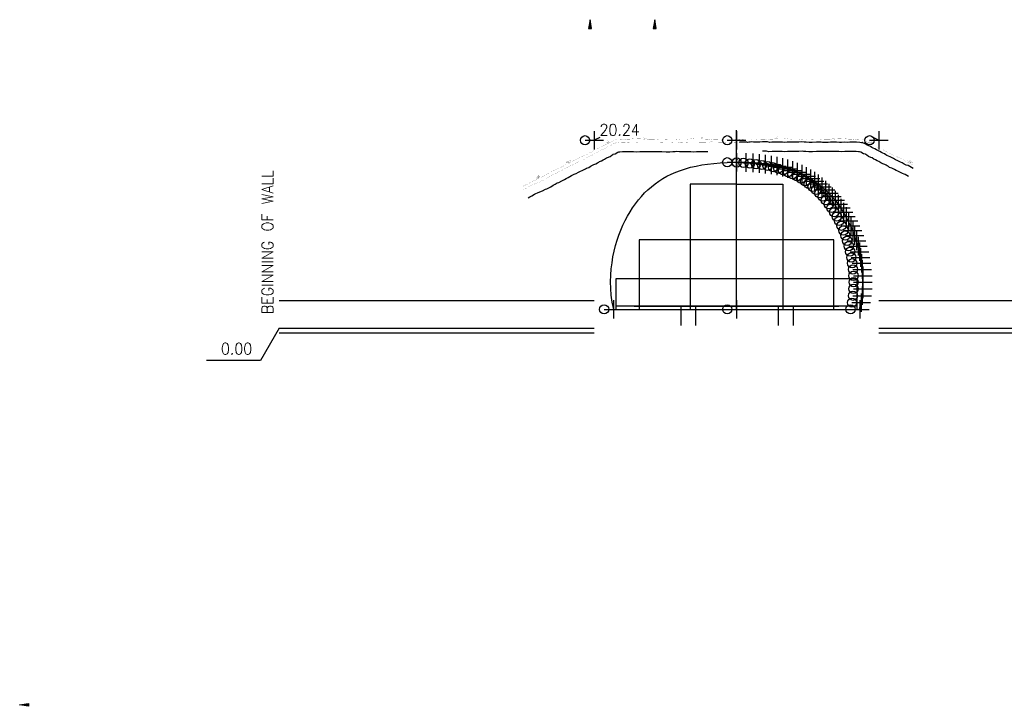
# Model space of a CAD drawing. Extents: x -17 to 1164, y -10 to 483.
# Tile 6 of 12: x 12 to 118, y 124 to 198. Entities that reach past the tile are written whole.
import ezdxf

# ---------------------------------------------------------------- set-up
doc = ezdxf.new("R2010")
doc.units = 0
doc.header["$MEASUREMENT"] = 0
for name, color, linetype in [('27', 7, 'CONTINUOUS'), ('ARC-CENT', 1, 'CONTINUOUS'), ('ARC-CONST', 1, 'CONTINUOUS'), ('ARC-GRD', 1, 'CONTINUOUS'), ('ARC-PTS', 1, 'CONTINUOUS'), ('ARC-SOIL', 1, 'CONTINUOUS'), ('DWG-LINES', 7, 'CONTINUOUS'), ('FILENAME', 1, 'CONTINUOUS'), ('FOOTING', 7, 'CONTINUOUS'), ('POINTS', 1, 'CONTINUOUS'), ('TRASH', 1, 'CONTINUOUS'), ('TUBES', 1, 'CONTINUOUS'), ('WELDS', 1, 'CONTINUOUS')]:
    doc.layers.add(name, color=color, linetype=linetype)
doc.styles.add('TXT_SHX', font='txt.shx')

# ---------------------------------------------------------------- blocks, each defined once
blk = doc.blocks.new('2FL')
at = {"layer": '27', "color": 6, "linetype": 'CONTINUOUS'}
for p, q in [((-0.8, 0.4), (-0.5, 0.7)), ((-0.8, 0), (-0.6, 0.2)), ((-0.8, -0.2), (-0.6, 0)), ((-0.7, 0.6), (-0.4, 0.9)), ((-0.6, 0.2), (-0.4, 0.4)), ((-0.6, 0), (-0.4, 0.2)), ((-0.6, 0), (-0.6, 0)), ((-0.5, 1.3), (-0.1, 1.6)), ((-0.5, 0.7), (-0.2, 1)), ((-0.4, 0.9), (0.3, 1.7)), ((-0.3, 3.2), (-0.2, 3.2)), ((-0.3, 3), (-0.1, 3.2)), ((-0.3, 2.6), (-0.1, 2.8)), ((-0.3, 2.5), (-0.1, 2.6)), ((-0.3, 2.1), (-0.2, 2.2)), ((-0.3, 1.9), (-0.1, 2.1)), ((-0.3, 1.6), (-0.1, 1.8)), ((-0.2, 2.2), (-0.1, 2.3)), ((0.1, 3.1), (0.3, 3.2)), ((0.1, 2.9), (0.3, 3.1)), ((0.1, 2.5), (0.3, 2.7)), ((0.1, 2.4), (0.3, 2.6)), ((0.1, 2), (0.3, 2.2)), ((0.1, 1.8), (0.3, 2)), ((-0.8, -0.5), (-0.6, -0.3)), ((-0.7, -0.6), (-0.6, -0.5)), ((-0.6, -0.3), (-0.4, -0.1)), ((-0.6, -0.5), (-0.4, -0.3)), ((-0.6, -0.9), (-0.5, -0.7)), ((-0.6, -1), (-0.4, -0.9)), ((-0.5, -0.7), (-0.3, -0.6)), ((-0.5, -1.2), (-0.3, -1.1)), ((-0.4, -0.9), (-0.3, -0.7)), ((-0.4, -1.3), (-0.3, -1.2)), ((-0.3, -1.1), (-0.2, -1)), ((-0.3, -1.2), (-0.1, -1.1)), ((-0.3, -1.6), (-0.1, -1.4)), ((-0.3, -1.8), (-0.1, -1.6)), ((-0.3, -2.1), (-0.1, -2)), ((-0.3, -2.3), (-0.1, -2.1)), ((-0.3, -2.7), (-0.1, -2.5)), ((-0.3, -2.8), (-0.1, -2.7)), ((-0.3, -3.2), (-0.1, -3)), ((-0.2, -3.2), (-0.1, -3.2)), ((-0.1, -1.4), (0, -1.3)), ((0, -1.5), (0.1, -1.4)), ((0.1, -1.7), (0.3, -1.5)), ((0.1, -1.9), (0.3, -1.7)), ((0.1, -2.2), (0.3, -2)), ((0.1, -2.4), (0.3, -2.2)), ((0.1, -2.8), (0.3, -2.6)), ((0.1, -2.9), (0.3, -2.8)), ((0.2, -3.2), (0.3, -3.1))]:
    blk.add_line(p, q, dxfattribs=at)
at = {"layer": 'DWG-LINES', "color": 1, "linetype": 'CONTINUOUS', "const_width": 0.00984}
blk.add_lwpolyline([(-0.1, -1.4), (-0.1, -3.2), (-0.3, -3.2), (-0.3, -1.5, -0.342997), (-0.3, 1.5), (-0.3, 3.2), (-0.1, 3.2), (-0.1, 1.4)], format="xyb", dxfattribs=at)
blk.add_lwpolyline([(0.1, -3.2), (0.1, -1.6, -0.454859), (0.1, 1.6), (0.1, 3.2), (0.3, 3.2), (0.3, 1.6, 0.480384), (0.3, -1.6), (0.3, -3.2)], format="xyb", close=True, dxfattribs=at)
at = {"layer": 'FOOTING', "color": 253, "linetype": 'CONTINUOUS'}
for p, q in [((-0.1, 3.2), (-0.9, 4)), ((0.1, 3.2), (0.9, 4)), ((-0.9, -4), (-0.1, -3.2)), ((0.9, -4), (0.1, -3.2))]:
    blk.add_line(p, q, dxfattribs=at)
blk = doc.blocks.new('2FL0')
at = {"layer": '27', "color": 6, "linetype": 'CONTINUOUS'}
for p, q in [((-0.8, 0.4), (-0.5, 0.7)), ((-0.8, 0), (-0.6, 0.2)), ((-0.8, -0.2), (-0.6, 0)), ((-0.7, 0.6), (-0.4, 0.9)), ((-0.6, 0.2), (-0.4, 0.4)), ((-0.6, 0), (-0.4, 0.2)), ((-0.6, 0), (-0.6, 0)), ((-0.5, 1.3), (-0.1, 1.6)), ((-0.5, 0.7), (-0.2, 1)), ((-0.4, 0.9), (0.3, 1.7)), ((-0.3, 3.2), (-0.2, 3.2)), ((-0.3, 3), (-0.1, 3.2)), ((-0.3, 2.6), (-0.1, 2.8)), ((-0.3, 2.5), (-0.1, 2.6)), ((-0.3, 2.1), (-0.2, 2.2)), ((-0.3, 1.9), (-0.1, 2.1)), ((-0.3, 1.6), (-0.1, 1.8)), ((-0.2, 2.2), (-0.1, 2.3)), ((0.1, 3.1), (0.3, 3.2)), ((0.1, 2.9), (0.3, 3.1)), ((0.1, 2.5), (0.3, 2.7)), ((0.1, 2.4), (0.3, 2.6)), ((0.1, 2), (0.3, 2.2)), ((0.1, 1.8), (0.3, 2)), ((-0.8, -0.5), (-0.6, -0.3)), ((-0.7, -0.6), (-0.6, -0.5)), ((-0.6, -0.3), (-0.4, -0.1)), ((-0.6, -0.5), (-0.4, -0.3)), ((-0.6, -0.9), (-0.5, -0.7)), ((-0.6, -1), (-0.4, -0.9)), ((-0.5, -0.7), (-0.3, -0.6)), ((-0.5, -1.2), (-0.3, -1.1)), ((-0.4, -0.9), (-0.3, -0.7)), ((-0.4, -1.3), (-0.3, -1.2)), ((-0.3, -1.1), (-0.2, -1)), ((-0.3, -1.2), (-0.1, -1.1)), ((-0.3, -1.6), (-0.1, -1.4)), ((-0.3, -1.8), (-0.1, -1.6)), ((-0.3, -2.1), (-0.1, -2)), ((-0.3, -2.3), (-0.1, -2.1)), ((-0.3, -2.7), (-0.1, -2.5)), ((-0.3, -2.8), (-0.1, -2.7)), ((-0.3, -3.2), (-0.1, -3)), ((-0.2, -3.2), (-0.1, -3.2)), ((-0.1, -1.4), (0, -1.3)), ((0, -1.5), (0.1, -1.4)), ((0.1, -1.7), (0.3, -1.5)), ((0.1, -1.9), (0.3, -1.7)), ((0.1, -2.2), (0.3, -2)), ((0.1, -2.4), (0.3, -2.2)), ((0.1, -2.8), (0.3, -2.6)), ((0.1, -2.9), (0.3, -2.8)), ((0.2, -3.2), (0.3, -3.1))]:
    blk.add_line(p, q, dxfattribs=at)
at = {"layer": 'DWG-LINES', "color": 1, "linetype": 'CONTINUOUS', "const_width": 0.00984}
blk.add_lwpolyline([(-0.1, -1.4), (-0.1, -3.2), (-0.3, -3.2), (-0.3, -1.5, -0.342997), (-0.3, 1.5), (-0.3, 3.2), (-0.1, 3.2), (-0.1, 1.4)], format="xyb", dxfattribs=at)
blk.add_lwpolyline([(0.1, -3.2), (0.1, -1.6, -0.454859), (0.1, 1.6), (0.1, 3.2), (0.3, 3.2), (0.3, 1.6, 0.480384), (0.3, -1.6), (0.3, -3.2)], format="xyb", close=True, dxfattribs=at)
at = {"layer": 'FOOTING', "color": 253, "linetype": 'CONTINUOUS'}
for p, q in [((-0.1, 3.2), (-0.9, 4)), ((0.1, 3.2), (0.9, 4)), ((-0.9, -4), (-0.1, -3.2)), ((0.9, -4), (0.1, -3.2))]:
    blk.add_line(p, q, dxfattribs=at)

msp = doc.modelspace()

# ---------------------------------------------------------------- hatches: boundary and pattern name
at = {"layer": 'WELDS', "linetype": 'CONTINUOUS'}
for points in [[(73.57, 197.33), (73.88, 197.33), (73.73, 198.27)], [(80.54, 197.33), (80.85, 197.33), (80.7, 198.27)], [(13.19, 124.62), (13.19, 124.31), (12.25, 124.47)]]:
    msp.add_hatch(color=7, dxfattribs=at).paths.add_polyline_path(points, flags=0)

# ---------------------------------------------------------------- linework, layer by layer
at = {"layer": 'ARC-CENT', "color": 7, "linetype": 'CONTINUOUS'}
msp.add_lwpolyline([(76.29, 167.07), (76.13, 167.85), (76.02, 168.6), (75.97, 169.33), (75.95, 170.05), (75.97, 170.74), (76.02, 171.42), (76.1, 172.08), (76.2, 172.71), (76.33, 173.33), (76.48, 173.93), (76.65, 174.51), (76.84, 175.07), (77.05, 175.61), (77.27, 176.13), (77.51, 176.63), (77.77, 177.12), (78.04, 177.58), (78.32, 178.02), (78.62, 178.45), (78.94, 178.85), (79.26, 179.24), (79.61, 179.61), (79.97, 179.95), (80.34, 180.28), (80.73, 180.59), (81.14, 180.88), (81.57, 181.15), (82.01, 181.4), (82.48, 181.63), (82.96, 181.85), (83.47, 182.04), (84, 182.21), (84.56, 182.37), (85.15, 182.5), (85.76, 182.62), (86.4, 182.72), (87.07, 182.79), (87.77, 182.85), (88.5, 182.89), (89.52, 182.91), (90.54, 182.89), (91.28, 182.85), (91.98, 182.79), (92.65, 182.72), (93.29, 182.62), (93.9, 182.5), (94.49, 182.37), (95.05, 182.21), (95.58, 182.04), (96.09, 181.85), (96.57, 181.63), (97.04, 181.4), (97.48, 181.15), (97.91, 180.88), (98.31, 180.59), (98.7, 180.28), (99.08, 179.95), (99.44, 179.61), (99.78, 179.24), (100.11, 178.85), (100.42, 178.45), (100.72, 178.02), (101.01, 177.58), (101.28, 177.12), (101.53, 176.63), (101.77, 176.13), (102, 175.61), (102.2, 175.07), (102.39, 174.51), (102.56, 173.93), (102.71, 173.33), (102.84, 172.71), (102.95, 172.08), (103.03, 171.42), (103.08, 170.74), (103.1, 170.05), (103.08, 169.33), (103.02, 168.6), (102.92, 167.85), (102.75, 167.07)], dxfattribs=at)
msp.add_lwpolyline([(76.29, 167.07), (76.13, 167.85), (76.02, 168.6), (75.97, 169.33), (75.95, 170.05), (75.97, 170.74), (76.02, 171.42), (76.1, 172.08), (76.2, 172.71), (76.33, 173.33), (76.48, 173.93), (76.65, 174.51), (76.84, 175.07), (77.05, 175.61), (77.27, 176.13), (77.51, 176.63), (77.77, 177.12), (78.04, 177.58), (78.32, 178.02), (78.62, 178.45), (78.94, 178.85), (79.26, 179.24), (79.61, 179.61), (79.97, 179.95), (80.34, 180.28), (80.73, 180.59), (81.14, 180.88), (81.57, 181.15), (82.01, 181.4), (82.48, 181.63), (82.96, 181.85), (83.47, 182.04), (84, 182.21), (84.56, 182.37), (85.15, 182.5), (85.76, 182.62), (86.4, 182.72), (87.07, 182.79), (87.77, 182.85), (88.5, 182.89), (89.52, 182.91), (90.54, 182.89), (91.28, 182.85), (91.98, 182.79), (92.65, 182.72), (93.29, 182.62), (93.9, 182.5), (94.49, 182.37), (95.05, 182.21), (95.58, 182.04), (96.09, 181.85), (96.57, 181.63), (97.04, 181.4), (97.48, 181.15), (97.91, 180.88), (98.31, 180.59), (98.7, 180.28), (99.08, 179.95), (99.44, 179.61), (99.78, 179.24), (100.11, 178.85), (100.42, 178.45), (100.72, 178.02), (101.01, 177.58), (101.28, 177.12), (101.53, 176.63), (101.77, 176.13), (102, 175.61), (102.2, 175.07), (102.39, 174.51), (102.56, 173.93), (102.71, 173.33), (102.84, 172.71), (102.95, 172.08), (103.03, 171.42), (103.08, 170.74), (103.1, 170.05), (103.08, 169.33), (103.02, 168.6), (102.92, 167.85), (102.75, 167.07)], dxfattribs=at)
at = {"layer": 'ARC-CONST', "color": 7, "linetype": 'CONTINUOUS'}
for p, q in [((74.19, 186.28), (74.19, 184.28)), ((74.19, 186.28), (74.19, 184.28)), ((104.86, 186.28), (104.86, 184.28)), ((104.86, 186.28), (104.86, 184.28)), ((73.19, 185.28), (75.19, 185.28)), ((73.19, 185.28), (75.19, 185.28)), ((74.77, 185.57), (74.19, 185.28)), ((74.77, 185.57), (74.19, 185.28)), ((103.86, 185.28), (105.86, 185.28)), ((103.86, 185.28), (105.86, 185.28)), ((104.27, 185.57), (104.86, 185.28)), ((104.27, 185.57), (104.86, 185.28)), ((89.52, 168.07), (89.52, 166.07)), ((89.52, 168.07), (89.52, 166.07)), ((88.52, 167.07), (90.52, 167.07)), ((88.52, 167.07), (90.52, 167.07))]:
    msp.add_line(p, q, dxfattribs=at)
for centre in [(73.19, 185.28), (73.19, 185.28), (103.86, 185.28), (103.86, 185.28), (88.52, 167.07), (88.52, 167.07)]:
    msp.add_circle(centre, 0.5, dxfattribs=at)
at = {"layer": 'ARC-GRD', "color": 253, "linetype": 'CONTINUOUS'}
msp.add_line((89.52, 167.07), (89.52, 186.37), dxfattribs=at)
msp.add_line((89.52, 167.07), (89.52, 186.37), dxfattribs=at)
for points in [[(89.52, 180.57), (84.52, 180.57), (84.52, 167.07)], [(89.52, 180.57), (84.52, 180.57), (84.52, 167.07)], [(89.52, 180.57), (94.52, 180.57), (94.52, 167.07)], [(89.52, 180.57), (94.52, 180.57), (94.52, 167.07)], [(89.52, 167.07), (100.02, 167.07), (100.02, 174.57), (79.02, 174.57), (79.02, 167.07)], [(89.52, 167.07), (100.02, 167.07), (100.02, 174.57), (79.02, 174.57), (79.02, 167.07)], [(89.52, 167.07), (102.52, 167.07), (102.52, 170.35), (76.52, 170.35), (76.52, 167.07)], [(89.52, 167.07), (102.52, 167.07), (102.52, 170.35), (76.52, 170.35), (76.52, 167.07)]]:
    msp.add_lwpolyline(points, dxfattribs=at)
msp.add_lwpolyline([(89.52, 167.07), (102.52, 167.07), (102.52, 167.4), (76.52, 167.4), (76.52, 167.07)], close=True, dxfattribs=at)
msp.add_lwpolyline([(89.52, 167.07), (102.52, 167.07), (102.52, 167.4), (76.52, 167.4), (76.52, 167.07)], close=True, dxfattribs=at)
at = {"layer": 'ARC-PTS', "color": 5, "linetype": 'CONTINUOUS'}
for p, q in [((89.52, 183.91), (89.52, 181.91)), ((89.52, 183.91), (89.52, 181.91)), ((90.53, 183.89), (90.53, 181.89)), ((90.53, 183.89), (90.53, 181.89)), ((91.26, 183.85), (91.26, 181.85)), ((91.26, 183.85), (91.26, 181.85)), ((91.95, 183.79), (91.95, 181.79)), ((91.95, 183.79), (91.95, 181.79)), ((92.62, 183.72), (92.62, 181.72)), ((92.62, 183.72), (92.62, 181.72)), ((93.26, 183.62), (93.26, 181.62)), ((93.26, 183.62), (93.26, 181.62)), ((88.52, 182.91), (90.52, 182.91)), ((88.52, 182.91), (90.52, 182.91)), ((89.53, 182.89), (91.53, 182.89)), ((89.53, 182.89), (91.53, 182.89)), ((90.26, 182.85), (92.26, 182.85)), ((90.26, 182.85), (92.26, 182.85)), ((90.95, 182.79), (92.95, 182.79)), ((90.95, 182.79), (92.95, 182.79)), ((91.62, 182.72), (93.62, 182.72)), ((91.62, 182.72), (93.62, 182.72)), ((92.26, 182.62), (94.26, 182.62)), ((92.26, 182.62), (94.26, 182.62)), ((93.87, 183.51), (93.87, 181.51)), ((93.87, 183.51), (93.87, 181.51)), ((94.46, 183.37), (94.46, 181.37)), ((94.46, 183.37), (94.46, 181.37)), ((95.02, 183.22), (95.02, 181.22)), ((95.02, 183.22), (95.02, 181.22)), ((95.55, 183.04), (95.55, 181.04)), ((95.55, 183.04), (95.55, 181.04)), ((96.07, 182.85), (96.07, 180.85)), ((96.07, 182.85), (96.07, 180.85)), ((96.56, 182.63), (96.56, 180.63)), ((96.56, 182.63), (96.56, 180.63)), ((92.87, 182.51), (94.87, 182.51)), ((92.87, 182.51), (94.87, 182.51)), ((93.46, 182.37), (95.46, 182.37)), ((93.46, 182.37), (95.46, 182.37)), ((94.02, 182.22), (96.02, 182.22)), ((94.02, 182.22), (96.02, 182.22)), ((94.55, 182.04), (96.55, 182.04)), ((94.55, 182.04), (96.55, 182.04)), ((95.07, 181.85), (97.07, 181.85)), ((95.07, 181.85), (97.07, 181.85)), ((95.56, 181.63), (97.56, 181.63)), ((95.56, 181.63), (97.56, 181.63)), ((97.03, 182.4), (97.03, 180.4)), ((97.03, 182.4), (97.03, 180.4)), ((97.48, 182.15), (97.48, 180.15)), ((97.48, 182.15), (97.48, 180.15)), ((97.91, 181.87), (97.91, 179.87)), ((97.91, 181.87), (97.91, 179.87)), ((98.32, 181.58), (98.32, 179.58)), ((98.32, 181.58), (98.32, 179.58)), ((96.03, 181.4), (98.03, 181.4)), ((96.03, 181.4), (98.03, 181.4)), ((96.48, 181.15), (98.48, 181.15)), ((96.48, 181.15), (98.48, 181.15)), ((96.91, 180.87), (98.91, 180.87)), ((96.91, 180.87), (98.91, 180.87)), ((97.32, 180.58), (99.32, 180.58)), ((97.32, 180.58), (99.32, 180.58)), ((98.72, 181.27), (98.72, 179.27)), ((98.72, 181.27), (98.72, 179.27)), ((99.1, 180.93), (99.1, 178.93)), ((99.1, 180.93), (99.1, 178.93)), ((99.46, 180.58), (99.46, 178.58)), ((99.46, 180.58), (99.46, 178.58)), ((97.72, 180.27), (99.72, 180.27)), ((97.72, 180.27), (99.72, 180.27)), ((98.1, 179.93), (100.1, 179.93)), ((98.1, 179.93), (100.1, 179.93)), ((98.46, 179.58), (100.46, 179.58)), ((98.46, 179.58), (100.46, 179.58)), ((99.81, 180.21), (99.81, 178.21)), ((99.81, 180.21), (99.81, 178.21)), ((100.14, 179.82), (100.14, 177.82)), ((100.14, 179.82), (100.14, 177.82)), ((100.46, 179.41), (100.46, 177.41)), ((100.46, 179.41), (100.46, 177.41)), ((98.81, 179.21), (100.81, 179.21)), ((98.81, 179.21), (100.81, 179.21)), ((99.14, 178.82), (101.14, 178.82)), ((99.14, 178.82), (101.14, 178.82)), ((99.46, 178.41), (101.46, 178.41)), ((99.46, 178.41), (101.46, 178.41)), ((100.76, 178.99), (100.76, 176.99)), ((100.76, 178.99), (100.76, 176.99)), ((101.05, 178.54), (101.05, 176.54)), ((101.05, 178.54), (101.05, 176.54)), ((99.76, 177.99), (101.76, 177.99)), ((99.76, 177.99), (101.76, 177.99)), ((100.05, 177.54), (102.05, 177.54)), ((100.05, 177.54), (102.05, 177.54)), ((101.32, 178.07), (101.32, 176.07)), ((101.32, 178.07), (101.32, 176.07)), ((101.58, 177.59), (101.58, 175.59)), ((101.58, 177.59), (101.58, 175.59)), ((100.32, 177.07), (102.32, 177.07)), ((100.32, 177.07), (102.32, 177.07)), ((100.58, 176.59), (102.58, 176.59)), ((100.58, 176.59), (102.58, 176.59)), ((101.82, 177.08), (101.82, 175.08)), ((101.82, 177.08), (101.82, 175.08)), ((102.04, 176.56), (102.04, 174.56)), ((102.04, 176.56), (102.04, 174.56)), ((100.82, 176.08), (102.82, 176.08)), ((100.82, 176.08), (102.82, 176.08)), ((101.04, 175.56), (103.04, 175.56)), ((101.04, 175.56), (103.04, 175.56)), ((102.25, 176.02), (102.25, 174.02)), ((102.25, 176.02), (102.25, 174.02)), ((102.44, 175.46), (102.44, 173.46)), ((102.44, 175.46), (102.44, 173.46)), ((101.25, 175.02), (103.25, 175.02)), ((101.25, 175.02), (103.25, 175.02)), ((101.44, 174.46), (103.44, 174.46)), ((101.44, 174.46), (103.44, 174.46)), ((102.61, 174.88), (102.61, 172.88)), ((102.61, 174.88), (102.61, 172.88)), ((102.76, 174.28), (102.76, 172.28)), ((102.76, 174.28), (102.76, 172.28)), ((101.61, 173.88), (103.61, 173.88)), ((101.61, 173.88), (103.61, 173.88)), ((101.76, 173.28), (103.76, 173.28)), ((101.76, 173.28), (103.76, 173.28)), ((102.89, 173.66), (102.89, 171.66)), ((102.89, 173.66), (102.89, 171.66)), ((102.99, 173.03), (102.99, 171.03)), ((102.99, 173.03), (102.99, 171.03)), ((101.89, 172.66), (103.89, 172.66)), ((101.89, 172.66), (103.89, 172.66)), ((101.99, 172.03), (103.99, 172.03)), ((101.99, 172.03), (103.99, 172.03)), ((103.07, 172.37), (103.07, 170.37)), ((103.07, 172.37), (103.07, 170.37)), ((102.07, 171.37), (104.07, 171.37)), ((102.07, 171.37), (104.07, 171.37)), ((103.12, 171.69), (103.12, 169.69)), ((103.12, 171.69), (103.12, 169.69)), ((103.14, 171), (103.14, 169)), ((103.14, 171), (103.14, 169)), ((102.12, 170.69), (104.12, 170.69)), ((102.12, 170.69), (104.12, 170.69)), ((102.14, 170), (104.14, 170)), ((102.14, 170), (104.14, 170)), ((103.13, 170.28), (103.13, 168.28)), ((103.13, 170.28), (103.13, 168.28)), ((102.13, 169.28), (104.13, 169.28)), ((102.13, 169.28), (104.13, 169.28)), ((102.96, 168.79), (102.96, 166.79)), ((102.96, 168.79), (102.96, 166.79)), ((103.07, 169.54), (103.07, 167.54)), ((103.07, 169.54), (103.07, 167.54)), ((76.24, 168.07), (76.24, 166.07)), ((76.24, 168.07), (76.24, 166.07)), ((101.96, 167.79), (103.96, 167.79)), ((101.96, 167.79), (103.96, 167.79)), ((102.07, 168.54), (104.07, 168.54)), ((102.07, 168.54), (104.07, 168.54)), ((102.81, 168.07), (102.81, 166.07)), ((102.81, 168.07), (102.81, 166.07)), ((102.81, 168.07), (102.81, 166.07)), ((102.81, 168.07), (102.81, 166.07)), ((75.24, 167.07), (77.24, 167.07)), ((75.24, 167.07), (77.24, 167.07)), ((101.81, 167.07), (103.81, 167.07)), ((101.81, 167.07), (103.81, 167.07)), ((101.81, 167.07), (103.81, 167.07)), ((101.81, 167.07), (103.81, 167.07))]:
    msp.add_line(p, q, dxfattribs=at)
at = {"layer": 'ARC-PTS', "color": 7, "linetype": 'CONTINUOUS'}
msp.add_lwpolyline([(89.52, 182.91), (90.54, 182.89), (91.28, 182.85), (91.98, 182.79), (92.65, 182.72), (93.29, 182.62), (93.9, 182.5), (94.49, 182.37), (95.05, 182.21), (95.58, 182.04), (96.09, 181.85), (96.57, 181.63), (97.04, 181.4), (97.48, 181.15), (97.91, 180.88), (98.31, 180.59), (98.7, 180.28), (99.08, 179.95), (99.44, 179.61), (99.78, 179.24), (100.11, 178.85), (100.42, 178.45), (100.72, 178.02), (101.01, 177.58), (101.28, 177.12), (101.53, 176.63), (101.77, 176.13), (102, 175.61), (102.2, 175.07), (102.39, 174.51), (102.56, 173.93), (102.71, 173.33), (102.84, 172.71), (102.95, 172.08), (103.03, 171.42), (103.08, 170.74), (103.1, 170.05), (103.08, 169.33), (103.02, 168.6), (102.92, 167.85), (102.75, 167.07)], dxfattribs=at)
msp.add_lwpolyline([(89.52, 182.91), (90.54, 182.89), (91.28, 182.85), (91.98, 182.79), (92.65, 182.72), (93.29, 182.62), (93.9, 182.5), (94.49, 182.37), (95.05, 182.21), (95.58, 182.04), (96.09, 181.85), (96.57, 181.63), (97.04, 181.4), (97.48, 181.15), (97.91, 180.88), (98.31, 180.59), (98.7, 180.28), (99.08, 179.95), (99.44, 179.61), (99.78, 179.24), (100.11, 178.85), (100.42, 178.45), (100.72, 178.02), (101.01, 177.58), (101.28, 177.12), (101.53, 176.63), (101.77, 176.13), (102, 175.61), (102.2, 175.07), (102.39, 174.51), (102.56, 173.93), (102.71, 173.33), (102.84, 172.71), (102.95, 172.08), (103.03, 171.42), (103.08, 170.74), (103.1, 170.05), (103.08, 169.33), (103.02, 168.6), (102.92, 167.85), (102.75, 167.07)], dxfattribs=at)
at = {"layer": 'ARC-PTS', "color": 5, "linetype": 'CONTINUOUS'}
for centre in [(88.52, 182.91), (88.52, 182.91), (89.53, 182.89), (89.53, 182.89), (90.26, 182.85), (90.26, 182.85), (90.95, 182.79), (90.95, 182.79), (91.62, 182.72), (91.62, 182.72), (92.26, 182.62), (92.26, 182.62), (92.87, 182.51), (92.87, 182.51), (93.46, 182.37), (93.46, 182.37), (94.02, 182.22), (94.02, 182.22), (94.55, 182.04), (94.55, 182.04), (95.07, 181.85), (95.07, 181.85), (95.56, 181.63), (95.56, 181.63), (96.03, 181.4), (96.03, 181.4), (96.48, 181.15), (96.48, 181.15), (96.91, 180.87), (96.91, 180.87), (97.32, 180.58), (97.32, 180.58), (97.72, 180.27), (97.72, 180.27), (98.1, 179.93), (98.1, 179.93), (98.46, 179.58), (98.46, 179.58), (98.81, 179.21), (98.81, 179.21), (99.14, 178.82), (99.14, 178.82), (99.46, 178.41), (99.46, 178.41), (99.76, 177.99), (99.76, 177.99), (100.05, 177.54), (100.05, 177.54), (100.32, 177.07), (100.32, 177.07), (100.58, 176.59), (100.58, 176.59), (100.82, 176.08), (100.82, 176.08), (101.04, 175.56), (101.04, 175.56), (101.25, 175.02), (101.25, 175.02), (101.44, 174.46), (101.44, 174.46), (101.61, 173.88), (101.61, 173.88), (101.76, 173.28), (101.76, 173.28), (101.89, 172.66), (101.89, 172.66), (101.99, 172.03), (101.99, 172.03), (102.07, 171.37), (102.07, 171.37), (102.12, 170.69), (102.12, 170.69), (102.14, 170), (102.14, 170), (102.07, 168.54), (102.07, 168.54), (102.13, 169.28), (102.13, 169.28), (101.96, 167.79), (101.96, 167.79), (75.24, 167.07), (75.24, 167.07), (101.81, 167.07), (101.81, 167.07), (101.81, 167.07), (101.81, 167.07)]:
    msp.add_circle(centre, 0.5, dxfattribs=at)
at = {"layer": 'ARC-SOIL', "color": 234, "linetype": 'CONTINUOUS', "const_width": 0.00984}
for points in [[(66.51, 180.33), (66.77, 180.47), (66.99, 180.56), (67.19, 180.67), (67.39, 180.78), (67.54, 180.87), (67.68, 180.92), (67.86, 180.99), (68.01, 181.06), (68.12, 181.11), (67.94, 181.24), (68.11, 181.19), (68.05, 181.41), (68.11, 181.29), (68.14, 181.52), (68.14, 181.2), (68.32, 181.43), (68.19, 181.17), (68.26, 181.18), (68.51, 181.31), (68.63, 181.37), (68.88, 181.5), (68.95, 181.57), (69.12, 181.66), (69.28, 181.74), (69.45, 181.83), (69.68, 181.96), (69.87, 182.05), (70.1, 182.13), (70.33, 182.28), (70.54, 182.36), (70.69, 182.42), (70.9, 182.53), (71.04, 182.63), (71.24, 182.72), (71.38, 182.82), (71.19, 182.85), (71.35, 182.84), (71.25, 183), (71.36, 182.88), (71.36, 183.15), (71.32, 182.85), (71.51, 183.13), (71.41, 182.89), (71.68, 183.12), (71.45, 182.81), (71.66, 182.89), (71.88, 183.05), (72.12, 183.18), (72.34, 183.32), (72.58, 183.4), (72.8, 183.5), (73.07, 183.63), (73.26, 183.71), (73.29, 183.69), (73.49, 183.81), (73.81, 183.98), (74.04, 184.11), (74.19, 184.2), (74.43, 184.32), (74.66, 184.44), (74.88, 184.54), (75.05, 184.64), (75.23, 184.73), (75.38, 184.8), (75.48, 184.85), (75.61, 184.91), (75.69, 184.95), (75.47, 185.07), (75.63, 185), (75.57, 185.22), (75.69, 184.94), (75.77, 185.19), (75.73, 184.94), (75.86, 185.1), (75.8, 184.98), (75.92, 185.04), (75.99, 185.08), (76.04, 185.1), (76.14, 185.15), (76.23, 185.21), (76.34, 185.25), (76.42, 185.32), (76.56, 185.37), (76.63, 185.39), (76.8, 185.39), (77.02, 185.4), (77.23, 185.41), (77.38, 185.39), (77.5, 185.4), (77.61, 185.41), (77.75, 185.4), (77.96, 185.4), (78.08, 185.41), (78.18, 185.42), (78.31, 185.44), (78.43, 185.43), (78.58, 185.43), (78.77, 185.43), (78.92, 185.44), (79.07, 185.44), (79.24, 185.43), (79.35, 185.42), (79.49, 185.41), (79.58, 185.4), (79.59, 185.4), (79.54, 185.52), (79.63, 185.4), (79.68, 185.56), (79.68, 185.43), (79.78, 185.51), (79.72, 185.42), (79.78, 185.42), (79.93, 185.4), (80.02, 185.37), (80.19, 185.37), (80.28, 185.37), (80.44, 185.37), (80.59, 185.37), (81.02, 185.33), (81.3, 185.35), (81.51, 185.36), (81.74, 185.35), (81.89, 185.37), (82.04, 185.37), (82.22, 185.38), (82.4, 185.38), (82.59, 185.37), (82.85, 185.38), (83.12, 185.36), (83.3, 185.36), (83.54, 185.39), (83.76, 185.38), (83.94, 185.39), (84.11, 185.39), (84.3, 185.41), (84.49, 185.41), (84.62, 185.44), (84.74, 185.42), (84.9, 185.44), (85.02, 185.42), (85.17, 185.42), (85.33, 185.42), (85.48, 185.41), (85.59, 185.42), (85.73, 185.44), (85.86, 185.45), (85.85, 185.45), (85.73, 185.59), (85.83, 185.46), (85.85, 185.56), (85.87, 185.45), (85.92, 185.49), (85.87, 185.47), (85.87, 185.47), (86.03, 185.42), (86.23, 185.4), (86.49, 185.4), (86.5, 185.39), (86.74, 185.42), (87.01, 185.37), (87.35, 185.37), (87.67, 185.35), (87.87, 185.35), (88.01, 185.37), (88.31, 185.38), (88.54, 185.37), (88.62, 185.38), (88.87, 185.38), (89.09, 185.38), (89.39, 185.37), (89.59, 185.35), (89.76, 185.35), (89.9, 185.38)], [(66.51, 180.33), (66.77, 180.47), (66.99, 180.56), (67.19, 180.67), (67.39, 180.78), (67.54, 180.87), (67.68, 180.92), (67.86, 180.99), (68.01, 181.06), (68.12, 181.11), (67.94, 181.24), (68.11, 181.19), (68.05, 181.41), (68.11, 181.29), (68.14, 181.52), (68.14, 181.2), (68.32, 181.43), (68.19, 181.17), (68.26, 181.18), (68.51, 181.31), (68.63, 181.37), (68.88, 181.5), (68.95, 181.57), (69.12, 181.66), (69.28, 181.74), (69.45, 181.83), (69.68, 181.96), (69.87, 182.05), (70.1, 182.13), (70.33, 182.28), (70.54, 182.36), (70.69, 182.42), (70.9, 182.53), (71.04, 182.63), (71.24, 182.72), (71.38, 182.82), (71.19, 182.85), (71.35, 182.84), (71.25, 183), (71.36, 182.88), (71.36, 183.15), (71.32, 182.85), (71.51, 183.13), (71.41, 182.89), (71.68, 183.12), (71.45, 182.81), (71.66, 182.89), (71.88, 183.05), (72.12, 183.18), (72.34, 183.32), (72.58, 183.4), (72.8, 183.5), (73.07, 183.63), (73.26, 183.71), (73.29, 183.69), (73.49, 183.81), (73.81, 183.98), (74.04, 184.11), (74.19, 184.2), (74.43, 184.32), (74.66, 184.44), (74.88, 184.54), (75.05, 184.64), (75.23, 184.73), (75.38, 184.8), (75.48, 184.85), (75.61, 184.91), (75.69, 184.95), (75.47, 185.07), (75.63, 185), (75.57, 185.22), (75.69, 184.94), (75.77, 185.19), (75.73, 184.94), (75.86, 185.1), (75.8, 184.98), (75.92, 185.04), (75.99, 185.08), (76.04, 185.1), (76.14, 185.15), (76.23, 185.21), (76.34, 185.25), (76.42, 185.32), (76.56, 185.37), (76.63, 185.39), (76.8, 185.39), (77.02, 185.4), (77.23, 185.41), (77.38, 185.39), (77.5, 185.4), (77.61, 185.41), (77.75, 185.4), (77.96, 185.4), (78.08, 185.41), (78.18, 185.42), (78.31, 185.44), (78.43, 185.43), (78.58, 185.43), (78.77, 185.43), (78.92, 185.44), (79.07, 185.44), (79.24, 185.43), (79.35, 185.42), (79.49, 185.41), (79.58, 185.4), (79.59, 185.4), (79.54, 185.52), (79.63, 185.4), (79.68, 185.56), (79.68, 185.43), (79.78, 185.51), (79.72, 185.42), (79.78, 185.42), (79.93, 185.4), (80.02, 185.37), (80.19, 185.37), (80.28, 185.37), (80.44, 185.37), (80.59, 185.37), (81.02, 185.33), (81.3, 185.35), (81.51, 185.36), (81.74, 185.35), (81.89, 185.37), (82.04, 185.37), (82.22, 185.38), (82.4, 185.38), (82.59, 185.37), (82.85, 185.38), (83.12, 185.36), (83.3, 185.36), (83.54, 185.39), (83.76, 185.38), (83.94, 185.39), (84.11, 185.39), (84.3, 185.41), (84.49, 185.41), (84.62, 185.44), (84.74, 185.42), (84.9, 185.44), (85.02, 185.42), (85.17, 185.42), (85.33, 185.42), (85.48, 185.41), (85.59, 185.42), (85.73, 185.44), (85.86, 185.45), (85.85, 185.45), (85.73, 185.59), (85.83, 185.46), (85.85, 185.56), (85.87, 185.45), (85.92, 185.49), (85.87, 185.47), (85.87, 185.47), (86.03, 185.42), (86.23, 185.4), (86.49, 185.4), (86.5, 185.39), (86.74, 185.42), (87.01, 185.37), (87.35, 185.37), (87.67, 185.35), (87.87, 185.35), (88.01, 185.37), (88.31, 185.38), (88.54, 185.37), (88.62, 185.38), (88.87, 185.38), (89.09, 185.38), (89.39, 185.37), (89.59, 185.35), (89.76, 185.35), (89.9, 185.38)], [(108.59, 182.63), (108.38, 182.72), (108.25, 182.82), (108.44, 182.85), (108.27, 182.84), (108.37, 183), (108.26, 182.88), (108.26, 183.15), (108.31, 182.85), (108.12, 183.13), (108.21, 182.89), (107.94, 183.12), (108.17, 182.81), (107.96, 182.89), (107.74, 183.05), (107.5, 183.18), (107.28, 183.32), (107.04, 183.4), (106.82, 183.5), (106.55, 183.63), (106.37, 183.71), (106.34, 183.69), (106.14, 183.81), (105.82, 183.98), (105.58, 184.11), (105.43, 184.2), (105.2, 184.32), (104.96, 184.44), (104.75, 184.54), (104.57, 184.64), (104.39, 184.73), (104.25, 184.8), (104.14, 184.85), (104.01, 184.91), (103.93, 184.95), (104.15, 185.07), (104, 185), (104.05, 185.22), (103.93, 184.94), (103.85, 185.19), (103.89, 184.94), (103.76, 185.1), (103.82, 184.98), (103.7, 185.04), (103.64, 185.08), (103.58, 185.1), (103.48, 185.15), (103.4, 185.21), (103.28, 185.25), (103.2, 185.32), (103.06, 185.37), (102.99, 185.39), (102.82, 185.39), (102.6, 185.4), (102.39, 185.41), (102.25, 185.39), (102.13, 185.4), (102.02, 185.41), (101.88, 185.4), (101.66, 185.4), (101.54, 185.41), (101.44, 185.42), (101.32, 185.44), (101.19, 185.43), (101.05, 185.43), (100.85, 185.43), (100.7, 185.44), (100.55, 185.44), (100.38, 185.43), (100.27, 185.42), (100.13, 185.41), (100.04, 185.4), (100.04, 185.4), (100.09, 185.52), (99.99, 185.4), (99.94, 185.56), (99.95, 185.43), (99.84, 185.51), (99.91, 185.42), (99.84, 185.42), (99.69, 185.4), (99.6, 185.37), (99.44, 185.37), (99.34, 185.37), (99.19, 185.37), (99.03, 185.37), (98.61, 185.33), (98.32, 185.35), (98.11, 185.36), (97.88, 185.35), (97.73, 185.37), (97.58, 185.37), (97.41, 185.38), (97.22, 185.38), (97.03, 185.37), (96.77, 185.38), (96.5, 185.36), (96.33, 185.36), (96.08, 185.39), (95.86, 185.38), (95.69, 185.39), (95.52, 185.39), (95.32, 185.41), (95.13, 185.41), (95, 185.44), (94.88, 185.42), (94.73, 185.44), (94.6, 185.42), (94.45, 185.42), (94.3, 185.42), (94.14, 185.41), (94.03, 185.42), (93.9, 185.44), (93.76, 185.45), (93.77, 185.45), (93.89, 185.59), (93.79, 185.46), (93.77, 185.56), (93.75, 185.45), (93.7, 185.49), (93.75, 185.47), (93.75, 185.47), (93.59, 185.42), (93.39, 185.4), (93.14, 185.4), (93.12, 185.39), (92.88, 185.42), (92.62, 185.37), (92.28, 185.37), (91.96, 185.35), (91.75, 185.35), (91.62, 185.37), (91.31, 185.38), (91.09, 185.37), (91, 185.38), (90.76, 185.38), (90.53, 185.38), (90.23, 185.37), (90.03, 185.35), (89.86, 185.35), (89.72, 185.38)], [(108.59, 182.63), (108.38, 182.72), (108.25, 182.82), (108.44, 182.85), (108.27, 182.84), (108.37, 183), (108.26, 182.88), (108.26, 183.15), (108.31, 182.85), (108.12, 183.13), (108.21, 182.89), (107.94, 183.12), (108.17, 182.81), (107.96, 182.89), (107.74, 183.05), (107.5, 183.18), (107.28, 183.32), (107.04, 183.4), (106.82, 183.5), (106.55, 183.63), (106.37, 183.71), (106.34, 183.69), (106.14, 183.81), (105.82, 183.98), (105.58, 184.11), (105.43, 184.2), (105.2, 184.32), (104.96, 184.44), (104.75, 184.54), (104.57, 184.64), (104.39, 184.73), (104.25, 184.8), (104.14, 184.85), (104.01, 184.91), (103.93, 184.95), (104.15, 185.07), (104, 185), (104.05, 185.22), (103.93, 184.94), (103.85, 185.19), (103.89, 184.94), (103.76, 185.1), (103.82, 184.98), (103.7, 185.04), (103.64, 185.08), (103.58, 185.1), (103.48, 185.15), (103.4, 185.21), (103.28, 185.25), (103.2, 185.32), (103.06, 185.37), (102.99, 185.39), (102.82, 185.39), (102.6, 185.4), (102.39, 185.41), (102.25, 185.39), (102.13, 185.4), (102.02, 185.41), (101.88, 185.4), (101.66, 185.4), (101.54, 185.41), (101.44, 185.42), (101.32, 185.44), (101.19, 185.43), (101.05, 185.43), (100.85, 185.43), (100.7, 185.44), (100.55, 185.44), (100.38, 185.43), (100.27, 185.42), (100.13, 185.41), (100.04, 185.4), (100.04, 185.4), (100.09, 185.52), (99.99, 185.4), (99.94, 185.56), (99.95, 185.43), (99.84, 185.51), (99.91, 185.42), (99.84, 185.42), (99.69, 185.4), (99.6, 185.37), (99.44, 185.37), (99.34, 185.37), (99.19, 185.37), (99.03, 185.37), (98.61, 185.33), (98.32, 185.35), (98.11, 185.36), (97.88, 185.35), (97.73, 185.37), (97.58, 185.37), (97.41, 185.38), (97.22, 185.38), (97.03, 185.37), (96.77, 185.38), (96.5, 185.36), (96.33, 185.36), (96.08, 185.39), (95.86, 185.38), (95.69, 185.39), (95.52, 185.39), (95.32, 185.41), (95.13, 185.41), (95, 185.44), (94.88, 185.42), (94.73, 185.44), (94.6, 185.42), (94.45, 185.42), (94.3, 185.42), (94.14, 185.41), (94.03, 185.42), (93.9, 185.44), (93.76, 185.45), (93.77, 185.45), (93.89, 185.59), (93.79, 185.46), (93.77, 185.56), (93.75, 185.45), (93.7, 185.49), (93.75, 185.47), (93.75, 185.47), (93.59, 185.42), (93.39, 185.4), (93.14, 185.4), (93.12, 185.39), (92.88, 185.42), (92.62, 185.37), (92.28, 185.37), (91.96, 185.35), (91.75, 185.35), (91.62, 185.37), (91.31, 185.38), (91.09, 185.37), (91, 185.38), (90.76, 185.38), (90.53, 185.38), (90.23, 185.37), (90.03, 185.35), (89.86, 185.35), (89.72, 185.38)], [(66.53, 179.93), (66.77, 180.07), (67, 180.19), (67.23, 180.32), (67.43, 180.45), (67.68, 180.54), (67.95, 180.67), (68.21, 180.75), (68.48, 180.92), (68.7, 180.99), (68.99, 181.13), (69.27, 181.32), (69.51, 181.43), (69.75, 181.58), (69.97, 181.67), (70.2, 181.78), (70.48, 181.95), (70.72, 182.06), (70.92, 182.15), (71.26, 182.35), (71.44, 182.44), (71.61, 182.55), (71.83, 182.61), (72.02, 182.72), (72.25, 182.84), (72.44, 182.94), (72.65, 183.03), (72.8, 183.11), (72.96, 183.19), (73.09, 183.24), (73.2, 183.33), (73.42, 183.42), (73.54, 183.49), (73.72, 183.57), (73.91, 183.65), (74.02, 183.71), (74.16, 183.81), (74.33, 183.89), (74.5, 183.96), (74.67, 184.06), (74.81, 184.13), (75.01, 184.26), (75.21, 184.35), (75.4, 184.43), (75.53, 184.52), (75.68, 184.62), (75.84, 184.7), (76.01, 184.76), (76.18, 184.85), (76.32, 184.95), (76.46, 184.98), (76.57, 185.05), (76.62, 185.02), (76.83, 185.05), (77.18, 185.08), (77.68, 185.07), (77.88, 185.08), (78.15, 185.06), (78.45, 185.07), (78.78, 185.04), (79.03, 185.06), (79.31, 185.07), (79.61, 185.07), (79.97, 185.07), (80.22, 185.06), (80.32, 185.06), (80.52, 185.06), (80.84, 185.06), (80.99, 185.07), (81.23, 185.07), (81.49, 185.08), (81.96, 185.05), (82.28, 185.05), (82.58, 185.08), (82.83, 185.09), (83.06, 185.1), (83.39, 185.07), (83.59, 185.08), (83.93, 185.09), (84.3, 185.07), (84.64, 185.07), (84.92, 185.05), (85.16, 185.07), (85.4, 185.07), (85.59, 185.08), (85.82, 185.08), (86.08, 185.08), (86.31, 185.07), (86.53, 185.06), (86.78, 185.12), (87.04, 185.1), (87.31, 185.1), (87.6, 185.08), (87.81, 185.08), (88.01, 185.08), (88.27, 185.07), (88.49, 185.1), (88.64, 185.09), (88.79, 185.07), (88.91, 185.06), (89.02, 185.07), (89.19, 185.07), (89.33, 185.08), (89.59, 185.07), (89.74, 185.07), (89.83, 185.06)], [(66.53, 179.93), (66.77, 180.07), (67, 180.19), (67.23, 180.32), (67.43, 180.45), (67.68, 180.54), (67.95, 180.67), (68.21, 180.75), (68.48, 180.92), (68.7, 180.99), (68.99, 181.13), (69.27, 181.32), (69.51, 181.43), (69.75, 181.58), (69.97, 181.67), (70.2, 181.78), (70.48, 181.95), (70.72, 182.06), (70.92, 182.15), (71.26, 182.35), (71.44, 182.44), (71.61, 182.55), (71.83, 182.61), (72.02, 182.72), (72.25, 182.84), (72.44, 182.94), (72.65, 183.03), (72.8, 183.11), (72.96, 183.19), (73.09, 183.24), (73.2, 183.33), (73.42, 183.42), (73.54, 183.49), (73.72, 183.57), (73.91, 183.65), (74.02, 183.71), (74.16, 183.81), (74.33, 183.89), (74.5, 183.96), (74.67, 184.06), (74.81, 184.13), (75.01, 184.26), (75.21, 184.35), (75.4, 184.43), (75.53, 184.52), (75.68, 184.62), (75.84, 184.7), (76.01, 184.76), (76.18, 184.85), (76.32, 184.95), (76.46, 184.98), (76.57, 185.05), (76.62, 185.02), (76.83, 185.05), (77.18, 185.08), (77.68, 185.07), (77.88, 185.08), (78.15, 185.06), (78.45, 185.07), (78.78, 185.04), (79.03, 185.06), (79.31, 185.07), (79.61, 185.07), (79.97, 185.07), (80.22, 185.06), (80.32, 185.06), (80.52, 185.06), (80.84, 185.06), (80.99, 185.07), (81.23, 185.07), (81.49, 185.08), (81.96, 185.05), (82.28, 185.05), (82.58, 185.08), (82.83, 185.09), (83.06, 185.1), (83.39, 185.07), (83.59, 185.08), (83.93, 185.09), (84.3, 185.07), (84.64, 185.07), (84.92, 185.05), (85.16, 185.07), (85.4, 185.07), (85.59, 185.08), (85.82, 185.08), (86.08, 185.08), (86.31, 185.07), (86.53, 185.06), (86.78, 185.12), (87.04, 185.1), (87.31, 185.1), (87.6, 185.08), (87.81, 185.08), (88.01, 185.08), (88.27, 185.07), (88.49, 185.1), (88.64, 185.09), (88.79, 185.07), (88.91, 185.06), (89.02, 185.07), (89.19, 185.07), (89.33, 185.08), (89.59, 185.07), (89.74, 185.07), (89.83, 185.06)]]:
    msp.add_lwpolyline(points, dxfattribs=at)
at = {"layer": 'ARC-SOIL', "color": 234, "linetype": 'CONTINUOUS'}
for points in [[(108.55, 182.24), (108.37, 182.35), (108.18, 182.44), (108.01, 182.55), (107.79, 182.61), (107.6, 182.72), (107.38, 182.84), (107.19, 182.94), (106.98, 183.03), (106.82, 183.11), (106.66, 183.19), (106.53, 183.24), (106.42, 183.33), (106.21, 183.42), (106.08, 183.49), (105.9, 183.57), (105.71, 183.65), (105.6, 183.71), (105.47, 183.81), (105.29, 183.89), (105.13, 183.96), (104.96, 184.06), (104.82, 184.13), (104.62, 184.26), (104.41, 184.35), (104.23, 184.43), (104.1, 184.52), (103.95, 184.62), (103.78, 184.7), (103.61, 184.76), (103.45, 184.85), (103.31, 184.95), (103.16, 184.98), (103.05, 185.05), (103, 185.02), (102.79, 185.05), (102.44, 185.08), (101.95, 185.07), (101.74, 185.08), (101.48, 185.06), (101.18, 185.07), (100.84, 185.04), (100.6, 185.06), (100.31, 185.07), (100.02, 185.07), (99.65, 185.07), (99.41, 185.06), (99.3, 185.06), (99.1, 185.06), (98.78, 185.06), (98.64, 185.07), (98.39, 185.07), (98.14, 185.08), (97.67, 185.05), (97.34, 185.05), (97.04, 185.08), (96.79, 185.09), (96.57, 185.1), (96.23, 185.07), (96.03, 185.08), (95.7, 185.09), (95.32, 185.07), (94.99, 185.07), (94.71, 185.05), (94.46, 185.07), (94.22, 185.07), (94.03, 185.08), (93.81, 185.08), (93.55, 185.08), (93.32, 185.07), (93.1, 185.06), (92.84, 185.12), (92.59, 185.1), (92.31, 185.1), (92.02, 185.08), (91.81, 185.08), (91.61, 185.08), (91.35, 185.07), (91.13, 185.1), (90.99, 185.09), (90.84, 185.07), (90.71, 185.06), (90.61, 185.07), (90.44, 185.07), (90.29, 185.08), (90.04, 185.07), (89.88, 185.07), (89.8, 185.06)], [(108.55, 182.24), (108.37, 182.35), (108.18, 182.44), (108.01, 182.55), (107.79, 182.61), (107.6, 182.72), (107.38, 182.84), (107.19, 182.94), (106.98, 183.03), (106.82, 183.11), (106.66, 183.19), (106.53, 183.24), (106.42, 183.33), (106.21, 183.42), (106.08, 183.49), (105.9, 183.57), (105.71, 183.65), (105.6, 183.71), (105.47, 183.81), (105.29, 183.89), (105.13, 183.96), (104.96, 184.06), (104.82, 184.13), (104.62, 184.26), (104.41, 184.35), (104.23, 184.43), (104.1, 184.52), (103.95, 184.62), (103.78, 184.7), (103.61, 184.76), (103.45, 184.85), (103.31, 184.95), (103.16, 184.98), (103.05, 185.05), (103, 185.02), (102.79, 185.05), (102.44, 185.08), (101.95, 185.07), (101.74, 185.08), (101.48, 185.06), (101.18, 185.07), (100.84, 185.04), (100.6, 185.06), (100.31, 185.07), (100.02, 185.07), (99.65, 185.07), (99.41, 185.06), (99.3, 185.06), (99.1, 185.06), (98.78, 185.06), (98.64, 185.07), (98.39, 185.07), (98.14, 185.08), (97.67, 185.05), (97.34, 185.05), (97.04, 185.08), (96.79, 185.09), (96.57, 185.1), (96.23, 185.07), (96.03, 185.08), (95.7, 185.09), (95.32, 185.07), (94.99, 185.07), (94.71, 185.05), (94.46, 185.07), (94.22, 185.07), (94.03, 185.08), (93.81, 185.08), (93.55, 185.08), (93.32, 185.07), (93.1, 185.06), (92.84, 185.12), (92.59, 185.1), (92.31, 185.1), (92.02, 185.08), (91.81, 185.08), (91.61, 185.08), (91.35, 185.07), (91.13, 185.1), (90.99, 185.09), (90.84, 185.07), (90.71, 185.06), (90.61, 185.07), (90.44, 185.07), (90.29, 185.08), (90.04, 185.07), (89.88, 185.07), (89.8, 185.06)], [(67.06, 179.07), (67.25, 179.2), (67.47, 179.3), (67.75, 179.46), (67.88, 179.55), (68.08, 179.62), (68.31, 179.74), (68.61, 179.82), (68.91, 180.01), (69.07, 180.06), (69.49, 180.25), (69.77, 180.45), (69.98, 180.55), (70.2, 180.68), (70.37, 180.75), (70.69, 180.9), (70.96, 181.07), (71.14, 181.15), (71.38, 181.26), (71.74, 181.47), (71.94, 181.58), (72.03, 181.63), (72.23, 181.69), (72.5, 181.84), (72.71, 181.95), (72.88, 182.04), (73.08, 182.13), (73.23, 182.21), (73.35, 182.26), (73.61, 182.36), (73.73, 182.46), (73.86, 182.52), (73.99, 182.6), (74.13, 182.66), (74.34, 182.75), (74.54, 182.85), (74.67, 182.94), (74.75, 182.98), (74.95, 183.07), (75.13, 183.17), (75.3, 183.26), (75.49, 183.38), (75.62, 183.44), (75.88, 183.55), (76.07, 183.68), (76.18, 183.75), (76.23, 183.78), (76.42, 183.83), (76.71, 184.01), (76.72, 184.01), (76.84, 184.04), (76.85, 184.04), (76.94, 184.05), (77.21, 184.07), (77.7, 184.06), (77.88, 184.08), (78.13, 184.06), (78.42, 184.07), (78.77, 184.04), (79.08, 184.06), (79.33, 184.07), (79.61, 184.07), (79.95, 184.07), (80.19, 184.06), (80.52, 184.06), (80.89, 184.06), (81.04, 184.07), (81.24, 184.07), (81.47, 184.07), (81.93, 184.05), (82.32, 184.05), (82.65, 184.08), (82.89, 184.09), (83.04, 184.1), (83.37, 184.07), (83.63, 184.08), (83.92, 184.09), (84.28, 184.07), (84.6, 184.07), (84.93, 184.05), (85.2, 184.07), (85.42, 184.07), (85.61, 184.08), (85.82, 184.08), (86.06, 184.08), (86.26, 184.07), (86.42, 184.06)], [(67.06, 179.07), (67.25, 179.2), (67.47, 179.3), (67.75, 179.46), (67.88, 179.55), (68.08, 179.62), (68.31, 179.74), (68.61, 179.82), (68.91, 180.01), (69.07, 180.06), (69.49, 180.25), (69.77, 180.45), (69.98, 180.55), (70.2, 180.68), (70.37, 180.75), (70.69, 180.9), (70.96, 181.07), (71.14, 181.15), (71.38, 181.26), (71.74, 181.47), (71.94, 181.58), (72.03, 181.63), (72.23, 181.69), (72.5, 181.84), (72.71, 181.95), (72.88, 182.04), (73.08, 182.13), (73.23, 182.21), (73.35, 182.26), (73.61, 182.36), (73.73, 182.46), (73.86, 182.52), (73.99, 182.6), (74.13, 182.66), (74.34, 182.75), (74.54, 182.85), (74.67, 182.94), (74.75, 182.98), (74.95, 183.07), (75.13, 183.17), (75.3, 183.26), (75.49, 183.38), (75.62, 183.44), (75.88, 183.55), (76.07, 183.68), (76.18, 183.75), (76.23, 183.78), (76.42, 183.83), (76.71, 184.01), (76.72, 184.01), (76.84, 184.04), (76.85, 184.04), (76.94, 184.05), (77.21, 184.07), (77.7, 184.06), (77.88, 184.08), (78.13, 184.06), (78.42, 184.07), (78.77, 184.04), (79.08, 184.06), (79.33, 184.07), (79.61, 184.07), (79.95, 184.07), (80.19, 184.06), (80.52, 184.06), (80.89, 184.06), (81.04, 184.07), (81.24, 184.07), (81.47, 184.07), (81.93, 184.05), (82.32, 184.05), (82.65, 184.08), (82.89, 184.09), (83.04, 184.1), (83.37, 184.07), (83.63, 184.08), (83.92, 184.09), (84.28, 184.07), (84.6, 184.07), (84.93, 184.05), (85.2, 184.07), (85.42, 184.07), (85.61, 184.08), (85.82, 184.08), (86.06, 184.08), (86.26, 184.07), (86.42, 184.06)], [(108.04, 181.38), (107.89, 181.47), (107.68, 181.58), (107.6, 181.63), (107.4, 181.69), (107.13, 181.84), (106.91, 181.95), (106.74, 182.04), (106.55, 182.13), (106.39, 182.21), (106.27, 182.26), (106.02, 182.36), (105.9, 182.46), (105.77, 182.52), (105.63, 182.6), (105.5, 182.66), (105.28, 182.75), (105.08, 182.85), (104.96, 182.94), (104.87, 182.98), (104.68, 183.07), (104.49, 183.17), (104.32, 183.26), (104.13, 183.38), (104, 183.44), (103.74, 183.55), (103.55, 183.68), (103.44, 183.75), (103.4, 183.78), (103.21, 183.83), (102.91, 184.01), (102.9, 184.01), (102.78, 184.04), (102.78, 184.04), (102.68, 184.05), (102.41, 184.07), (101.93, 184.06), (101.75, 184.08), (101.49, 184.06), (101.2, 184.07), (100.85, 184.04), (100.55, 184.06), (100.29, 184.07), (100.02, 184.07), (99.68, 184.07), (99.43, 184.06), (99.11, 184.06), (98.73, 184.06), (98.58, 184.07), (98.38, 184.07), (98.15, 184.07), (97.69, 184.05), (97.31, 184.05), (96.97, 184.08), (96.74, 184.09), (96.59, 184.1), (96.25, 184.07), (96, 184.08), (95.71, 184.09), (95.35, 184.07), (95.02, 184.07), (94.7, 184.05), (94.42, 184.07), (94.2, 184.07), (94.01, 184.08), (93.81, 184.08), (93.56, 184.08), (93.36, 184.07), (93.01, 184.05), (92.75, 184.11), (92.63, 184.1), (92.36, 184.1), (92.33, 184.1)], [(108.04, 181.38), (107.89, 181.47), (107.68, 181.58), (107.6, 181.63), (107.4, 181.69), (107.13, 181.84), (106.91, 181.95), (106.74, 182.04), (106.55, 182.13), (106.39, 182.21), (106.27, 182.26), (106.02, 182.36), (105.9, 182.46), (105.77, 182.52), (105.63, 182.6), (105.5, 182.66), (105.28, 182.75), (105.08, 182.85), (104.96, 182.94), (104.87, 182.98), (104.68, 183.07), (104.49, 183.17), (104.32, 183.26), (104.13, 183.38), (104, 183.44), (103.74, 183.55), (103.55, 183.68), (103.44, 183.75), (103.4, 183.78), (103.21, 183.83), (102.91, 184.01), (102.9, 184.01), (102.78, 184.04), (102.78, 184.04), (102.68, 184.05), (102.41, 184.07), (101.93, 184.06), (101.75, 184.08), (101.49, 184.06), (101.2, 184.07), (100.85, 184.04), (100.55, 184.06), (100.29, 184.07), (100.02, 184.07), (99.68, 184.07), (99.43, 184.06), (99.11, 184.06), (98.73, 184.06), (98.58, 184.07), (98.38, 184.07), (98.15, 184.07), (97.69, 184.05), (97.31, 184.05), (96.97, 184.08), (96.74, 184.09), (96.59, 184.1), (96.25, 184.07), (96, 184.08), (95.71, 184.09), (95.35, 184.07), (95.02, 184.07), (94.7, 184.05), (94.42, 184.07), (94.2, 184.07), (94.01, 184.08), (93.81, 184.08), (93.56, 184.08), (93.36, 184.07), (93.01, 184.05), (92.75, 184.11), (92.63, 184.1), (92.36, 184.1), (92.33, 184.1)]]:
    msp.add_lwpolyline(points, dxfattribs=at)
at = {"layer": 'FILENAME', "color": 6, "linetype": 'CONTINUOUS'}
for p, q in [((40.22, 168.04), (74.19, 168.04)), ((40.22, 168.04), (74.19, 168.04)), ((104.86, 168.04), (177.72, 168.04)), ((104.86, 168.04), (177.72, 168.04))]:
    msp.add_line(p, q, dxfattribs=at)
at = {"layer": 'POINTS', "color": 5, "linetype": 'CONTINUOUS'}
for p, q in [((89.52, 186.28), (89.52, 184.28)), ((89.52, 186.28), (89.52, 184.28)), ((88.52, 185.28), (90.52, 185.28)), ((88.52, 185.28), (90.52, 185.28))]:
    msp.add_line(p, q, dxfattribs=at)
msp.add_circle((88.52, 185.28), 0.5, dxfattribs=at)
msp.add_circle((88.52, 185.28), 0.5, dxfattribs=at)
at = {"layer": 'TRASH', "color": 3, "linetype": 'CONTINUOUS'}
for p, q in [((78.49, 167.41), (100.56, 167.41)), ((78.49, 167.41), (100.56, 167.41)), ((78.49, 167.07), (100.56, 167.07)), ((78.49, 167.07), (100.56, 167.07)), ((83.56, 165.33), (83.56, 167.37)), ((83.56, 165.33), (83.56, 167.37)), ((85.12, 165.33), (85.12, 167.37)), ((85.12, 165.33), (85.12, 167.37)), ((94.03, 165.33), (94.03, 167.37)), ((94.03, 165.33), (94.03, 167.37)), ((95.65, 165.33), (95.65, 167.37)), ((95.65, 165.33), (95.65, 167.37)), ((40.22, 165.04), (38.22, 161.57)), ((40.22, 165.04), (38.22, 161.57)), ((38.22, 161.57), (32.38, 161.57)), ((38.22, 161.57), (32.38, 161.57))]:
    msp.add_line(p, q, dxfattribs=at)
at = {"layer": 'TUBES', "color": 5, "linetype": 'CONTINUOUS'}
for p, q in [((40.22, 165.04), (74.19, 165.04)), ((40.22, 165.04), (74.19, 165.04)), ((40.22, 164.54), (74.19, 164.54)), ((40.22, 164.54), (74.19, 164.54)), ((104.86, 165.04), (177.72, 165.04)), ((104.86, 165.04), (177.72, 165.04)), ((104.86, 164.54), (177.72, 164.54)), ((104.86, 164.54), (177.72, 164.54))]:
    msp.add_line(p, q, dxfattribs=at)
at = {"layer": 'WELDS', "color": 7, "linetype": 'CONTINUOUS'}
for points in [[(73.57, 197.33), (73.88, 197.33), (73.73, 198.27)], [(80.54, 197.33), (80.85, 197.33), (80.7, 198.27)], [(13.19, 124.62), (13.19, 124.31), (12.25, 124.47)]]:
    msp.add_lwpolyline(points, close=True, dxfattribs=at)

# ---------------------------------------------------------------- block references
at = {"layer": 'TRASH', "linetype": 'CONTINUOUS', "xscale": 0.083333, "yscale": 0.083333, "zscale": 0.083333}
for name in ['2FL', '2FL0']:
    msp.add_blockref(name, (89.53, 182.91), dxfattribs=at)

# ---------------------------------------------------------------- texts
at = {"layer": 'ARC-SOIL', "color": 234, "linetype": 'CONTINUOUS', "style": 'TXT_SHX', "width": 0.9}
msp.add_text('20.24', height=1.25, dxfattribs=at).set_placement((74.75, 185.78))
msp.add_text('20.24', height=1.25, dxfattribs=at).set_placement((74.75, 185.78))
at = {"layer": 'TRASH', "color": 3, "linetype": 'CONTINUOUS', "style": 'TXT_SHX', "width": 0.9}
msp.add_text('  BEGINNING OF WALL', height=1.25, rotation=89.9999, dxfattribs=at).set_placement((39.59, 164.54))
msp.add_text('  BEGINNING OF WALL', height=1.25, rotation=89.9999, dxfattribs=at).set_placement((39.59, 164.54))
msp.add_text(' 0.00', height=1.25, dxfattribs=at).set_placement((32.94, 162.2))
msp.add_text(' 0.00', height=1.25, dxfattribs=at).set_placement((32.94, 162.2))

doc.saveas('drawing.dxf')
